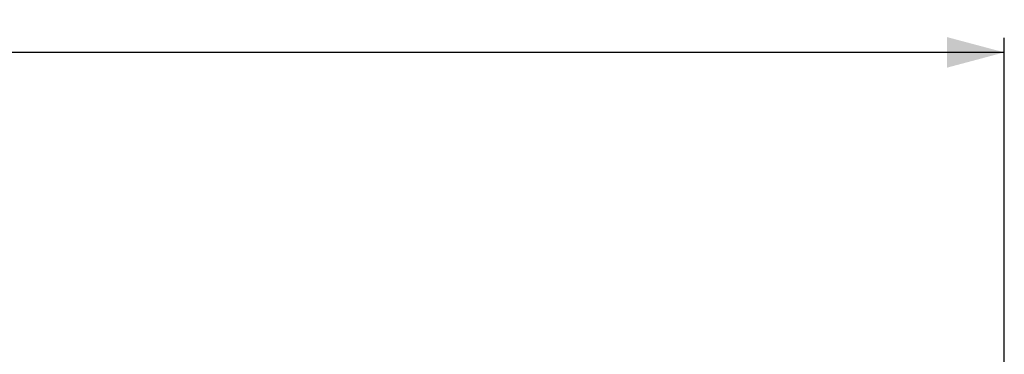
# Model space of a CAD drawing. Header units: inches. Extents: x 0.3 to 21.7, y 0.2 to 16.6.
# Tile 13 of 18: x 10.6 to 12.7, y 13.6 to 14.3. Entities that reach past the tile are written whole.
import ezdxf

# ---------------------------------------------------------------- set-up
doc = ezdxf.new("R2010")
doc.units = ezdxf.units.IN
doc.header["$MEASUREMENT"] = 0
doc.layers.add('DIM', color=176, linetype='Continuous')
doc.styles.add('SLDTEXTSTYLE0', font='TXT', dxfattribs={"width": 0.605})
doc.dimstyles.new('SLDDIMSTYLE0', dxfattribs={"dimtxt": 0.125, "dimasz": 0.118, "dimexe": 0, "dimexo": 0.0625, "dimgap": 0.03125, "dimtad": 0, "dimtih": 1, "dimtoh": 1, "dimdec": 3, "dimrnd": 1e-09, "dimzin": 12, "dimdsep": 46, "dimtxsty": 'SLDTEXTSTYLE0', "dimsah": 1, "dimcen": 0.09, "dimadec": 0, "dimazin": 0, "dimtfac": 1, "dimtdec": 3, "dimtofl": 0, "dimtmove": 0, "dimatfit": 3, "dimfxl": 0, "dimtolj": 1, "dimtzin": 12, "dimarcsym": 0})

# ---------------------------------------------------------------- blocks, each defined once
blk = doc.blocks.new('*D1')
at = {"layer": 'DIM'}
for p, q in [((4.4785, 11.4333), (4.4785, 14.2309)), ((12.6776, 11.4333), (12.6776, 14.2309)), ((4.4785, 14.2009), (8.3008, 14.2009)), ((12.6776, 14.2009), (8.8553, 14.2009))]:
    blk.add_line(p, q, dxfattribs=at)
for points in [[(4.4785, 14.2009), (4.5965, 14.1694), (4.5965, 14.2324)], [(12.6776, 14.2009), (12.5596, 14.2324), (12.5596, 14.1694)]]:
    blk.add_solid(points, dxfattribs=at)
at = {"layer": 'DIM', "insert": (8.3633, 14.2661), "char_height": 0.125, "attachment_point": 1, "style": 'SLDTEXTSTYLE0'}
blk.add_mtext('8.199', dxfattribs=at)

msp = doc.modelspace()

# ---------------------------------------------------------------- dimensions: what is measured, and where the dimension line sits
at = {"layer": 'DIM'}
dim = msp.add_linear_dim(base=(12.6776, 14.2009), p1=(4.4785, 11.3733), p2=(12.6776, 11.3733), dimstyle='SLDDIMSTYLE0', dxfattribs=at)
dim.commit()
dim.dimension.update_dxf_attribs({"geometry": '*D1', "text_midpoint": (8.578, 14.2009), "dimtype": 160})

doc.saveas('drawing.dxf')
